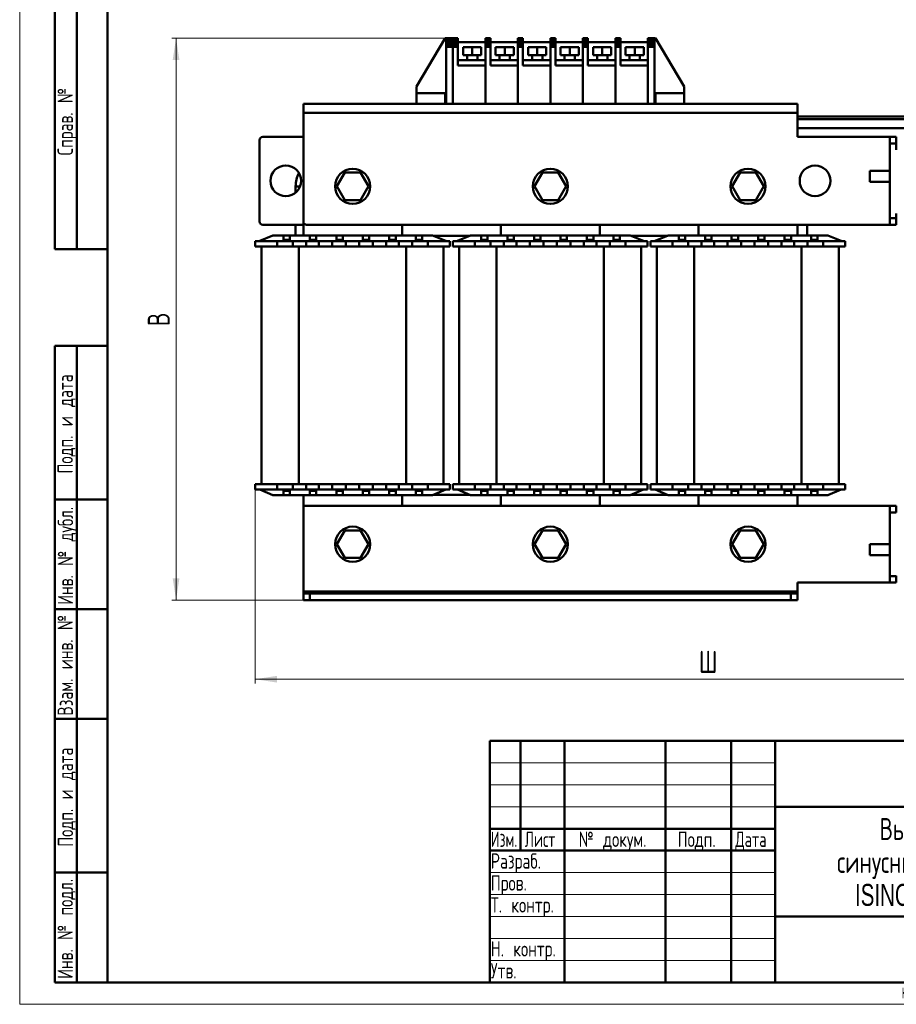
# Model space of a CAD drawing. Header units: millimetres. Extents: x 0 to 600, y 0 to 840.
# Tile 1 of 5: x 0 to 399, y 0 to 448. Entities that reach past the tile are written whole.
import ezdxf

# ---------------------------------------------------------------- set-up
doc = ezdxf.new("R2010")
doc.units = ezdxf.units.MM
doc.header["$LTSCALE"] = 2
doc.layers.add('ОСЕВЫЕ', color=7, linetype='Continuous')
doc.styles.add('SLDTEXTSTYLE0', font='TXT', dxfattribs={"width": 0.7})
doc.styles.add('SLDTEXTSTYLE1', font='TXT', dxfattribs={"width": 0.7, "bigfont": 'bigfont'})
doc.styles.add('SLDTEXTSTYLE3', font='TXT', dxfattribs={"width": 0.648852, "bigfont": 'bigfont'})
doc.styles.add('SLDTEXTSTYLE4', font='TXT', dxfattribs={"width": 0.632021, "bigfont": 'bigfont'})
doc.styles.add('SLDTEXTSTYLE5', font='TXT', dxfattribs={"width": 0.625377, "bigfont": 'bigfont'})
doc.dimstyles.new('SLDDIMSTYLE0', dxfattribs={"dimtxt": 10, "dimasz": 10, "dimexe": 0, "dimexo": 0.0625, "dimgap": 2.5, "dimtad": 2, "dimdec": 1, "dimrnd": 1e-09, "dimzin": 12, "dimdsep": 46, "dimtxsty": 'SLDTEXTSTYLE0', "dimsah": 1, "dimcen": 0.09, "dimadec": 0, "dimazin": 3, "dimtfac": 1, "dimtdec": 3, "dimtofl": 0, "dimtmove": 0, "dimatfit": 3, "dimfxl": 0, "dimfrac": 2, "dimtolj": 1, "dimtzin": 12, "dimarcsym": 0})

# ---------------------------------------------------------------- blocks, each defined once
blk = doc.blocks.new('SW_NOTE_0')
at = {"color": 0, "linetype": 'Continuous', "lineweight": 0, "char_height": 10, "attachment_point": 2}
for s, insert, style in [('Выходной', (23.13, 12.85), 'SLDTEXTSTYLE1'), ('синусный фильтр', (22.95, -2.15), 'SLDTEXTSTYLE1'), ('ISINOF-22/48-4', (22.8, -17.15), 'SLDTEXTSTYLE0')]:
    blk.add_mtext(s, dxfattribs=dict(at, insert=insert, style=style))
blk = doc.blocks.new('_D')
at = {"color": 7, "linetype": 'Continuous', "lineweight": 0}
for p, q in [((107.2, 234.51), (107.2, 146.08)), ((519.15, 232.15), (519.15, 146.08)), ((107.2, 148.08), (519.15, 148.08))]:
    blk.add_line(p, q, dxfattribs=at)
at = {"color": 7, "linetype": 'Continuous', "lineweight": 18}
for points in [[(107.2, 148.08), (117.2, 146.54), (117.2, 149.62)], [(519.15, 148.08), (509.15, 149.62), (509.15, 146.54)]]:
    blk.add_solid(points, dxfattribs=at)
at = {"color": 7, "linetype": 'Continuous', "lineweight": 18, "insert": (309.26, 160.97), "char_height": 10, "attachment_point": 1, "style": 'SLDTEXTSTYLE1'}
blk.add_mtext('Ш', dxfattribs=at)
blk = doc.blocks.new('_D_1')
at = {"color": 7, "linetype": 'Continuous', "lineweight": 0}
for p, q in [((194.23, 440.08), (69.2, 440.08)), ((71.2, 184.08), (71.2, 440.08)), ((132.13, 184.08), (69.2, 184.08))]:
    blk.add_line(p, q, dxfattribs=at)
at = {"color": 7, "linetype": 'Continuous', "lineweight": 18}
for points in [[(71.2, 440.08), (69.66, 430.08), (72.73, 430.08)], [(71.2, 184.08), (72.73, 194.08), (69.66, 194.08)]]:
    blk.add_solid(points, dxfattribs=at)
at = {"color": 7, "linetype": 'Continuous', "lineweight": 18, "insert": (58.31, 308.88), "char_height": 10, "attachment_point": 1, "rotation": 90, "style": 'SLDTEXTSTYLE1'}
blk.add_mtext('В', dxfattribs=at)

msp = doc.modelspace()

# ---------------------------------------------------------------- linework, layer by layer
at = {"color": 7, "linetype": 'Continuous', "lineweight": 50}
for p, q in [((40, 830), (40, 10)), ((40, 830), (40, 10)), ((16, 344), (16, 584)), ((16, 344), (16, 584)), ((26, 344), (26, 584)), ((26, 344), (26, 584)), ((193.75, 440.08), (180.75, 418.08)), ((194.25, 440.08), (193.75, 440.08)), ((197.25, 440.08), (194.25, 440.08)), ((194.25, 440.08), (194.25, 439.08)), ((197.25, 440.08), (199.56, 440.08)), ((197.25, 440.08), (197.25, 439.08)), ((197.25, 439.08), (197.25, 440.08)), ((199.56, 440.08), (199.56, 439.08)), ((212.05, 440.08), (214.36, 440.08)), ((212.05, 440.08), (212.05, 439.08)), ((214.36, 440.08), (214.36, 439.08)), ((226.85, 440.08), (229.16, 440.08)), ((226.85, 440.08), (226.85, 439.08)), ((229.16, 440.08), (229.16, 439.08)), ((241.65, 440.08), (243.96, 440.08)), ((241.65, 440.08), (241.65, 439.08)), ((243.96, 440.08), (243.96, 439.08)), ((256.44, 440.08), (258.76, 440.08)), ((256.44, 440.08), (256.44, 439.08)), ((258.76, 440.08), (258.76, 439.08)), ((271.24, 440.08), (273.56, 440.08)), ((271.24, 440.08), (271.24, 439.08)), ((273.56, 440.08), (273.56, 439.08)), ((286.05, 440.08), (289.05, 440.08)), ((286.05, 439.08), (286.05, 440.08)), ((289.05, 440.08), (289.55, 440.08)), ((289.05, 439.08), (289.05, 440.08)), ((289.55, 440.08), (302.55, 418.08)), ((194.25, 439.08), (197.25, 439.08)), ((194.25, 439.08), (194.25, 438.08)), ((194.25, 438.08), (197.25, 438.08)), ((194.25, 438.08), (194.25, 437.08)), ((197.25, 437.08), (194.25, 437.08)), ((194.25, 437.08), (194.25, 436.07)), ((194.25, 436.07), (197.25, 436.07)), ((194.25, 410.08), (194.25, 436.07)), ((197.25, 439.08), (199.56, 439.08)), ((197.25, 439.08), (197.25, 438.08)), ((199.56, 438.08), (197.25, 438.08)), ((197.25, 438.08), (197.25, 437.08)), ((199.56, 437.08), (197.25, 437.08)), ((197.25, 437.08), (197.25, 436.07)), ((197.25, 436.07), (197.25, 410.08)), ((199.56, 436.07), (197.25, 436.07)), ((199.56, 438.08), (199.56, 439.08)), ((212.05, 438.27), (199.56, 438.27)), ((199.56, 437.08), (199.56, 438.08)), ((199.56, 437.08), (199.56, 436.07)), ((199.56, 427.68), (199.56, 436.07)), ((201.91, 432.39), (201.91, 435.92)), ((206.03, 435.92), (201.91, 435.92)), ((206.03, 432.39), (206.03, 435.92)), ((210.15, 435.92), (206.03, 435.92)), ((210.15, 432.39), (210.15, 435.92)), ((212.05, 439.08), (214.36, 439.08)), ((212.05, 439.08), (212.05, 438.08)), ((214.36, 438.08), (212.05, 438.08)), ((212.05, 438.08), (212.05, 437.08)), ((214.36, 437.08), (212.05, 437.08)), ((212.05, 437.08), (212.05, 436.07)), ((212.05, 436.07), (212.05, 410.08)), ((214.36, 436.07), (212.05, 436.07)), ((214.36, 438.08), (214.36, 439.08)), ((226.85, 438.27), (214.36, 438.27)), ((214.36, 437.08), (214.36, 438.08)), ((214.36, 437.08), (214.36, 436.07)), ((214.36, 427.68), (214.36, 436.07)), ((216.71, 432.39), (216.71, 435.92)), ((220.83, 435.92), (216.71, 435.92)), ((220.83, 432.39), (220.83, 435.92)), ((224.95, 435.92), (220.83, 435.92)), ((224.95, 432.39), (224.95, 435.92)), ((226.85, 439.08), (229.16, 439.08)), ((226.85, 439.08), (226.85, 438.08)), ((226.85, 438.08), (229.16, 438.08)), ((226.85, 438.08), (226.85, 437.08)), ((229.16, 437.08), (226.85, 437.08)), ((226.85, 437.08), (226.85, 436.07)), ((226.85, 436.07), (226.85, 410.08)), ((229.16, 436.07), (226.85, 436.07)), ((229.16, 438.08), (229.16, 439.08)), ((241.65, 438.27), (229.16, 438.27)), ((229.16, 437.08), (229.16, 438.08)), ((229.16, 437.08), (229.16, 436.07)), ((229.16, 427.68), (229.16, 436.07)), ((235.63, 435.92), (231.51, 435.92)), ((231.51, 432.39), (231.51, 435.92)), ((239.75, 435.92), (235.63, 435.92)), ((235.63, 432.39), (235.63, 435.92)), ((239.75, 432.39), (239.75, 435.92)), ((241.65, 439.08), (243.96, 439.08)), ((241.65, 439.08), (241.65, 438.08)), ((241.65, 438.08), (243.96, 438.08)), ((241.65, 438.08), (241.65, 437.08)), ((243.96, 437.08), (241.65, 437.08)), ((241.65, 437.08), (241.65, 436.07)), ((241.65, 436.07), (241.65, 410.08)), ((243.96, 436.07), (241.65, 436.07)), ((243.96, 438.08), (243.96, 439.08)), ((256.44, 438.27), (243.96, 438.27)), ((243.96, 437.08), (243.96, 438.08)), ((243.96, 437.08), (243.96, 436.07)), ((243.96, 427.68), (243.96, 436.07)), ((246.31, 432.39), (246.31, 435.92)), ((250.43, 435.92), (246.31, 435.92)), ((250.43, 432.39), (250.43, 435.92)), ((254.54, 435.92), (250.43, 435.92)), ((254.54, 432.39), (254.54, 435.92)), ((256.44, 439.08), (258.76, 439.08)), ((256.44, 439.08), (256.44, 438.08)), ((256.44, 438.08), (258.76, 438.08)), ((256.44, 438.08), (256.44, 437.08)), ((258.76, 437.08), (256.44, 437.08)), ((256.44, 437.08), (256.44, 436.07)), ((256.44, 436.07), (256.44, 410.08)), ((258.76, 436.07), (256.44, 436.07)), ((258.76, 438.08), (258.76, 439.08)), ((271.24, 438.27), (258.76, 438.27)), ((258.76, 437.08), (258.76, 438.08)), ((258.76, 437.08), (258.76, 436.07)), ((258.76, 427.68), (258.76, 436.07)), ((265.23, 435.92), (261.11, 435.92)), ((261.11, 432.39), (261.11, 435.92)), ((265.23, 432.39), (265.23, 435.92)), ((269.34, 435.92), (265.23, 435.92)), ((269.34, 432.39), (269.34, 435.92)), ((271.24, 439.08), (273.56, 439.08)), ((271.24, 439.08), (271.24, 438.08)), ((271.24, 438.08), (273.56, 438.08)), ((271.24, 438.08), (271.24, 437.08)), ((273.56, 437.08), (271.24, 437.08)), ((271.24, 437.08), (271.24, 436.07)), ((271.24, 436.07), (271.24, 410.08)), ((273.56, 436.07), (271.24, 436.07)), ((273.56, 438.08), (273.56, 439.08)), ((286.05, 438.27), (273.56, 438.27)), ((273.56, 437.08), (273.56, 438.08)), ((273.56, 437.08), (273.56, 436.07)), ((273.56, 427.68), (273.56, 436.07)), ((275.91, 432.39), (275.91, 435.92)), ((280.03, 435.92), (275.91, 435.92)), ((280.03, 432.39), (280.03, 435.92)), ((284.14, 435.92), (280.03, 435.92)), ((284.14, 432.39), (284.14, 435.92)), ((289.05, 439.08), (286.05, 439.08)), ((286.05, 438.08), (286.05, 439.08)), ((286.05, 430.03), (286.05, 438.27)), ((289.05, 438.08), (286.05, 438.08)), ((286.05, 437.08), (286.05, 438.08)), ((286.05, 437.08), (289.05, 437.08)), ((286.05, 436.07), (286.05, 437.08)), ((289.05, 436.07), (286.05, 436.07)), ((286.05, 410.08), (286.05, 436.07)), ((289.05, 439.08), (289.05, 438.08)), ((289.05, 438.08), (289.05, 437.08)), ((289.05, 436.07), (289.05, 437.08)), ((289.05, 410.08), (289.05, 436.07)), ((206.03, 432.39), (201.91, 432.39)), ((203.68, 432.39), (203.68, 430.03)), ((210.15, 432.39), (206.03, 432.39)), ((208.38, 430.03), (208.38, 432.39)), ((220.83, 432.39), (216.71, 432.39)), ((218.48, 432.39), (218.48, 430.03)), ((224.95, 432.39), (220.83, 432.39)), ((223.18, 430.03), (223.18, 432.39)), ((235.63, 432.39), (231.51, 432.39)), ((233.28, 432.39), (233.28, 430.03)), ((239.75, 432.39), (235.63, 432.39)), ((237.98, 430.03), (237.98, 432.39)), ((250.43, 432.39), (246.31, 432.39)), ((248.07, 432.39), (248.07, 430.03)), ((254.54, 432.39), (250.43, 432.39)), ((252.78, 430.03), (252.78, 432.39)), ((265.23, 432.39), (261.11, 432.39)), ((262.87, 432.39), (262.87, 430.03)), ((269.34, 432.39), (265.23, 432.39)), ((267.58, 430.03), (267.58, 432.39)), ((280.03, 432.39), (275.91, 432.39)), ((277.67, 432.39), (277.67, 430.03)), ((284.14, 432.39), (280.03, 432.39)), ((282.38, 430.03), (282.38, 432.39)), ((212.05, 430.03), (199.56, 430.03)), ((212.05, 427.68), (199.56, 427.68)), ((212.05, 410.08), (212.05, 427.68)), ((226.85, 430.03), (214.36, 430.03)), ((226.85, 427.68), (214.36, 427.68)), ((226.85, 410.08), (226.85, 427.68)), ((241.65, 430.03), (229.16, 430.03)), ((241.65, 427.68), (229.16, 427.68)), ((241.65, 410.08), (241.65, 427.68)), ((256.44, 430.03), (243.96, 430.03)), ((256.45, 427.68), (243.96, 427.68)), ((256.45, 410.08), (256.45, 427.68)), ((271.24, 430.03), (258.76, 430.03)), ((271.24, 427.68), (258.76, 427.68)), ((271.24, 410.08), (271.24, 427.68)), ((286.05, 430.03), (273.56, 430.03)), ((286.05, 427.68), (273.56, 427.68)), ((286.05, 427.68), (286.05, 430.03)), ((286.05, 410.08), (286.05, 427.68)), ((180.75, 415.08), (180.75, 418.08)), ((302.55, 415.08), (302.55, 418.08)), ((180.75, 410.08), (180.75, 415.08)), ((193.75, 415.08), (180.75, 415.08)), ((193.75, 415.08), (193.75, 410.08)), ((193.75, 415.08), (194.25, 415.08)), ((194.25, 410.08), (194.25, 415.08)), ((289.05, 410.08), (289.05, 415.08)), ((289.55, 415.08), (289.05, 415.08)), ((289.55, 415.08), (289.55, 410.08)), ((289.55, 415.08), (302.55, 415.08)), ((302.55, 410.08), (302.55, 415.08)), ((354.15, 410.08), (129.15, 410.08)), ((129.15, 410.08), (129.15, 406.08)), ((193.75, 410.08), (194.25, 410.08)), ((194.25, 410.08), (197.25, 410.08)), ((212.05, 410.08), (197.25, 410.08)), ((226.85, 410.08), (212.05, 410.08)), ((241.65, 410.08), (226.85, 410.08)), ((256.45, 410.08), (241.65, 410.08)), ((271.24, 410.08), (256.44, 410.08)), ((286.05, 410.08), (271.24, 410.08)), ((289.05, 410.08), (286.05, 410.08)), ((289.55, 410.08), (289.05, 410.08)), ((354.15, 410.08), (354.15, 406.08)), ((129.15, 356.58), (129.15, 406.08)), ((129.15, 406.08), (354.15, 406.08)), ((354.15, 406.08), (354.15, 395.08)), ((442.4, 404.34), (354.15, 404.34)), ((442.4, 403.13), (354.15, 403.13)), ((110.65, 395.08), (129.15, 395.08)), ((354.15, 399.13), (442.4, 399.13)), ((354.15, 395.08), (396.15, 395.08)), ((396.15, 392.08), (396.15, 395.08)), ((396.15, 395.08), (399.15, 395.08)), ((399.15, 395.08), (399.15, 392.08)), ((109.15, 356.58), (109.15, 393.58)), ((396.15, 358.08), (396.15, 392.08)), ((396.15, 392.08), (399.15, 392.08)), ((399.15, 392.08), (399.15, 389.17)), ((144.45, 372.58), (148.05, 378.82)), ((148.05, 378.82), (155.25, 378.82)), ((155.25, 378.82), (158.85, 372.58)), ((234.45, 372.58), (238.05, 378.82)), ((238.05, 378.82), (245.25, 378.82)), ((245.25, 378.82), (248.85, 372.58)), ((324.45, 372.58), (328.05, 378.82)), ((328.05, 378.82), (335.25, 378.82)), ((335.25, 378.82), (338.85, 372.58)), ((396.15, 379.58), (387.05, 379.58)), ((387.05, 379.58), (387.05, 374.58)), ((125.65, 372.54), (125.65, 369.72)), ((148.05, 366.34), (144.45, 372.58)), ((158.85, 372.58), (155.25, 366.34)), ((238.05, 366.34), (234.45, 372.58)), ((248.85, 372.58), (245.25, 366.34)), ((328.05, 366.34), (324.45, 372.58)), ((338.85, 372.58), (335.25, 366.34)), ((387.05, 374.58), (396.15, 374.58)), ((155.25, 366.34), (148.05, 366.34)), ((245.25, 366.34), (238.05, 366.34)), ((335.25, 366.34), (328.05, 366.34)), ((399.15, 360.17), (399.15, 358.08)), ((129.15, 355.08), (110.65, 355.08)), ((125.65, 355.08), (125.65, 354.88)), ((125.65, 354.88), (125.67, 355.08)), ((125.65, 354.88), (125.65, 350.23)), ((129.15, 350.23), (129.15, 356.58)), ((396.15, 355.08), (130.65, 355.08)), ((174.15, 355.08), (174.15, 350.23)), ((219.15, 350.23), (219.15, 355.08)), ((264.15, 355.08), (264.15, 350.23)), ((309.15, 350.23), (309.15, 355.08)), ((354.15, 355.08), (354.15, 350.23)), ((358.59, 355.08), (358.62, 354.88)), ((358.62, 354.88), (358.62, 355.08)), ((358.62, 350.23), (358.62, 354.88)), ((399.15, 358.08), (396.15, 358.08)), ((396.15, 355.08), (396.15, 358.08)), ((399.15, 355.08), (396.15, 355.08)), ((399.15, 355.08), (399.15, 358.08)), ((115.28, 350.23), (109.28, 347.73)), ((120.08, 350.23), (115.28, 350.23)), ((120.08, 350.23), (123.01, 350.23)), ((120.08, 348.23), (120.08, 350.23)), ((123.01, 350.23), (123.01, 348.23)), ((132.13, 350.23), (123.01, 350.23)), ((132.13, 350.23), (135.06, 350.23)), ((132.13, 348.23), (132.13, 350.23)), ((135.06, 350.23), (135.06, 348.23)), ((144.18, 350.23), (135.06, 350.23)), ((144.18, 350.23), (147.12, 350.23)), ((144.18, 348.23), (144.18, 350.23)), ((147.12, 350.23), (147.12, 348.23)), ((156.23, 350.23), (147.12, 350.23)), ((156.23, 350.23), (159.17, 350.23)), ((156.23, 348.23), (156.23, 350.23)), ((159.17, 350.23), (159.17, 348.23)), ((168.29, 350.23), (159.17, 350.23)), ((168.29, 350.23), (171.22, 350.23)), ((168.29, 348.23), (168.29, 350.23)), ((171.22, 350.23), (171.22, 348.23)), ((180.34, 350.23), (171.22, 350.23)), ((180.34, 350.23), (183.27, 350.23)), ((180.34, 348.23), (180.34, 350.23)), ((183.27, 350.23), (183.27, 348.23)), ((188.01, 350.23), (183.27, 350.23)), ((194.01, 347.73), (188.01, 350.23)), ((204.92, 350.08), (188.37, 350.08)), ((205.28, 350.23), (199.28, 347.73)), ((210.08, 350.23), (205.28, 350.23)), ((210.08, 350.23), (213.01, 350.23)), ((210.08, 348.23), (210.08, 350.23)), ((213.01, 350.23), (213.01, 348.23)), ((222.13, 350.23), (213.01, 350.23)), ((222.13, 350.23), (225.06, 350.23)), ((222.13, 348.23), (222.13, 350.23)), ((225.06, 350.23), (225.06, 348.23)), ((234.18, 350.23), (225.06, 350.23)), ((234.18, 350.23), (237.12, 350.23)), ((234.18, 348.23), (234.18, 350.23)), ((237.12, 350.23), (237.12, 348.23)), ((246.23, 350.23), (237.12, 350.23)), ((246.23, 350.23), (249.17, 350.23)), ((246.23, 348.23), (246.23, 350.23)), ((249.17, 350.23), (249.17, 348.23)), ((258.29, 350.23), (249.17, 350.23)), ((258.29, 350.23), (261.22, 350.23)), ((258.29, 348.23), (258.29, 350.23)), ((261.22, 350.23), (261.22, 348.23)), ((270.34, 350.23), (261.22, 350.23)), ((270.34, 350.23), (273.27, 350.23)), ((270.34, 348.23), (270.34, 350.23)), ((273.27, 350.23), (273.27, 348.23)), ((278.01, 350.23), (273.27, 350.23)), ((284.01, 347.73), (278.01, 350.23)), ((294.92, 350.08), (278.37, 350.08)), ((295.28, 350.23), (289.28, 347.73)), ((300.08, 350.23), (295.28, 350.23)), ((300.08, 350.23), (303.01, 350.23)), ((300.08, 348.23), (300.08, 350.23)), ((303.01, 350.23), (303.01, 348.23)), ((312.13, 350.23), (303.01, 350.23)), ((312.13, 350.23), (315.06, 350.23)), ((312.13, 348.23), (312.13, 350.23)), ((315.06, 350.23), (315.06, 348.23)), ((324.18, 350.23), (315.06, 350.23)), ((324.18, 350.23), (327.12, 350.23)), ((324.18, 348.23), (324.18, 350.23)), ((327.12, 350.23), (327.12, 348.23)), ((336.23, 350.23), (327.12, 350.23)), ((336.23, 350.23), (339.17, 350.23)), ((336.23, 348.23), (336.23, 350.23)), ((339.17, 350.23), (339.17, 348.23)), ((348.29, 350.23), (339.17, 350.23)), ((348.29, 350.23), (351.22, 350.23)), ((348.29, 348.23), (348.29, 350.23)), ((351.22, 350.23), (351.22, 348.23)), ((360.34, 350.23), (351.22, 350.23)), ((360.34, 350.23), (363.27, 350.23)), ((360.34, 348.23), (360.34, 350.23)), ((363.27, 350.23), (363.27, 348.23)), ((368.01, 350.23), (363.27, 350.23)), ((374.01, 347.73), (368.01, 350.23)), ((107.2, 345.18), (107.2, 347.63)), ((117.2, 347.63), (107.2, 347.63)), ((109.28, 347.73), (109.28, 347.63)), ((117.2, 345.18), (117.2, 347.63)), ((124.44, 347.63), (117.2, 347.63)), ((123.01, 348.23), (120.08, 348.23)), ((120.08, 348.23), (120.08, 347.63)), ((123.01, 348.23), (123.01, 347.63)), ((124.44, 345.18), (124.44, 347.63)), ((130.44, 347.63), (124.44, 347.63)), ((136.24, 347.63), (130.44, 347.63)), ((130.44, 347.63), (130.44, 345.18)), ((135.06, 348.23), (132.13, 348.23)), ((132.13, 348.23), (132.13, 347.63)), ((135.06, 348.23), (135.06, 347.63)), ((136.24, 345.18), (136.24, 347.63)), ((142.24, 347.63), (136.24, 347.63)), ((148.55, 347.63), (142.24, 347.63)), ((142.24, 347.63), (142.24, 345.18)), ((144.18, 348.23), (144.18, 347.63)), ((147.12, 348.23), (144.18, 348.23)), ((147.12, 348.23), (147.12, 347.63)), ((148.55, 345.18), (148.55, 347.63)), ((154.55, 347.63), (148.55, 347.63)), ((160.86, 347.63), (154.55, 347.63)), ((154.55, 347.63), (154.55, 345.18)), ((159.17, 348.23), (156.23, 348.23)), ((156.23, 348.23), (156.23, 347.63)), ((159.17, 348.23), (159.17, 347.63)), ((160.86, 345.18), (160.86, 347.63)), ((166.86, 347.63), (160.86, 347.63)), ((172.65, 347.63), (166.86, 347.63)), ((166.86, 347.63), (166.86, 345.18)), ((171.22, 348.23), (168.29, 348.23)), ((168.29, 348.23), (168.29, 347.63)), ((171.22, 348.23), (171.22, 347.63)), ((172.65, 345.18), (172.65, 347.63)), ((178.65, 347.63), (172.65, 347.63)), ((185.9, 347.63), (178.65, 347.63)), ((178.65, 347.63), (178.65, 345.18)), ((180.34, 348.23), (180.34, 347.63)), ((183.27, 348.23), (180.34, 348.23)), ((183.27, 348.23), (183.27, 347.63)), ((185.9, 345.18), (185.9, 347.63)), ((195.9, 347.63), (185.9, 347.63)), ((194.01, 347.73), (194.01, 347.63)), ((195.9, 345.18), (195.9, 347.63)), ((197.2, 345.18), (197.2, 347.63)), ((207.2, 347.63), (197.2, 347.63)), ((199.28, 347.73), (199.28, 347.63)), ((207.2, 345.18), (207.2, 347.63)), ((214.44, 347.63), (207.2, 347.63)), ((213.01, 348.23), (210.08, 348.23)), ((210.08, 348.23), (210.08, 347.63)), ((213.01, 348.23), (213.01, 347.63)), ((214.44, 345.18), (214.44, 347.63)), ((220.44, 347.63), (214.44, 347.63)), ((220.44, 347.63), (220.44, 345.18)), ((226.24, 347.63), (220.44, 347.63)), ((225.06, 348.23), (222.13, 348.23)), ((222.13, 348.23), (222.13, 347.63)), ((225.06, 348.23), (225.06, 347.63)), ((226.24, 345.18), (226.24, 347.63)), ((232.24, 347.63), (226.24, 347.63)), ((232.24, 347.63), (232.24, 345.18)), ((238.55, 347.63), (232.24, 347.63)), ((237.12, 348.23), (234.18, 348.23)), ((234.18, 348.23), (234.18, 347.63)), ((237.12, 348.23), (237.12, 347.63)), ((238.55, 345.18), (238.55, 347.63)), ((244.55, 347.63), (238.55, 347.63)), ((244.55, 347.63), (244.55, 345.18)), ((250.86, 347.63), (244.55, 347.63)), ((249.17, 348.23), (246.23, 348.23)), ((246.23, 348.23), (246.23, 347.63)), ((249.17, 348.23), (249.17, 347.63)), ((250.86, 345.18), (250.86, 347.63)), ((256.86, 347.63), (250.86, 347.63)), ((256.86, 347.63), (256.86, 345.18)), ((262.65, 347.63), (256.86, 347.63)), ((258.29, 348.23), (258.29, 347.63)), ((261.22, 348.23), (258.29, 348.23)), ((261.22, 348.23), (261.22, 347.63)), ((262.65, 345.18), (262.65, 347.63)), ((268.65, 347.63), (262.65, 347.63)), ((268.65, 347.63), (268.65, 345.18)), ((275.9, 347.63), (268.65, 347.63)), ((273.27, 348.23), (270.34, 348.23)), ((270.34, 348.23), (270.34, 347.63)), ((273.27, 348.23), (273.27, 347.63)), ((275.9, 345.18), (275.9, 347.63)), ((285.9, 347.63), (275.9, 347.63)), ((284.01, 347.73), (284.01, 347.63)), ((285.9, 345.18), (285.9, 347.63)), ((287.2, 345.18), (287.2, 347.63)), ((297.2, 347.63), (287.2, 347.63)), ((289.28, 347.73), (289.28, 347.63)), ((297.2, 345.18), (297.2, 347.63)), ((304.44, 347.63), (297.2, 347.63)), ((300.08, 348.23), (300.08, 347.63)), ((303.01, 348.23), (300.08, 348.23)), ((303.01, 348.23), (303.01, 347.63)), ((304.44, 345.18), (304.44, 347.63)), ((310.44, 347.63), (304.44, 347.63)), ((316.24, 347.63), (310.44, 347.63)), ((310.44, 347.63), (310.44, 345.18)), ((312.13, 348.23), (312.13, 347.63)), ((315.06, 348.23), (312.13, 348.23)), ((315.06, 348.23), (315.06, 347.63)), ((316.24, 345.18), (316.24, 347.63)), ((322.24, 347.63), (316.24, 347.63)), ((322.24, 347.63), (322.24, 345.18)), ((328.55, 347.63), (322.24, 347.63)), ((327.12, 348.23), (324.18, 348.23)), ((324.18, 348.23), (324.18, 347.63)), ((327.12, 348.23), (327.12, 347.63)), ((328.55, 345.18), (328.55, 347.63)), ((334.55, 347.63), (328.55, 347.63)), ((334.55, 347.63), (334.55, 345.18)), ((340.86, 347.63), (334.55, 347.63)), ((339.17, 348.23), (336.23, 348.23)), ((336.23, 348.23), (336.23, 347.63)), ((339.17, 348.23), (339.17, 347.63)), ((340.86, 345.18), (340.86, 347.63)), ((346.86, 347.63), (340.86, 347.63)), ((352.65, 347.63), (346.86, 347.63)), ((346.86, 347.63), (346.86, 345.18)), ((348.29, 348.23), (348.29, 347.63)), ((351.22, 348.23), (348.29, 348.23)), ((351.22, 348.23), (351.22, 347.63)), ((352.65, 345.18), (352.65, 347.63)), ((358.65, 347.63), (352.65, 347.63)), ((358.65, 347.63), (358.65, 345.18)), ((365.9, 347.63), (358.65, 347.63)), ((360.34, 348.23), (360.34, 347.63)), ((363.27, 348.23), (360.34, 348.23)), ((363.27, 348.23), (363.27, 347.63)), ((365.9, 345.18), (365.9, 347.63)), ((375.9, 347.63), (365.9, 347.63)), ((374.01, 347.73), (374.01, 347.63)), ((375.9, 345.18), (375.9, 347.63)), ((16, 344), (40, 344)), ((107.2, 345.18), (117.2, 345.18)), ((110.15, 345.18), (110.15, 236.98)), ((117.2, 345.18), (124.44, 345.18)), ((124.44, 345.18), (127.15, 345.18)), ((127.15, 345.18), (127.15, 236.98)), ((127.15, 345.18), (130.44, 345.18)), ((130.44, 345.18), (136.24, 345.18)), ((136.24, 345.18), (142.24, 345.18)), ((142.24, 345.18), (148.55, 345.18)), ((148.55, 345.18), (154.55, 345.18)), ((154.55, 345.18), (160.86, 345.18)), ((160.86, 345.18), (166.86, 345.18)), ((166.86, 345.18), (172.65, 345.18)), ((172.65, 345.18), (175.95, 345.18)), ((175.95, 345.18), (175.95, 236.98)), ((178.62, 345.18), (175.95, 345.18)), ((178.65, 345.18), (185.9, 345.18)), ((185.9, 345.18), (195.9, 345.18)), ((192.95, 236.98), (192.95, 345.18)), ((197.2, 345.18), (207.2, 345.18)), ((200.15, 345.18), (200.15, 236.98)), ((207.2, 345.18), (214.44, 345.18)), ((214.44, 345.18), (217.15, 345.18)), ((217.15, 236.98), (217.15, 345.18)), ((217.15, 345.18), (220.44, 345.18)), ((220.44, 345.18), (226.24, 345.18)), ((226.24, 345.18), (232.24, 345.18)), ((232.24, 345.18), (238.55, 345.18)), ((238.55, 345.18), (244.55, 345.18)), ((244.55, 345.18), (250.86, 345.18)), ((250.86, 345.18), (256.86, 345.18)), ((256.86, 345.18), (262.65, 345.18)), ((262.65, 345.18), (265.95, 345.18)), ((265.95, 345.18), (265.95, 236.98)), ((265.95, 345.18), (268.62, 345.18)), ((268.65, 345.18), (275.9, 345.18)), ((275.9, 345.18), (285.9, 345.18)), ((282.95, 236.98), (282.95, 345.18)), ((287.2, 345.18), (297.2, 345.18)), ((290.15, 345.18), (290.15, 236.98)), ((297.2, 345.18), (304.44, 345.18)), ((304.44, 345.18), (307.15, 345.18)), ((307.15, 236.98), (307.15, 345.18)), ((307.15, 345.18), (310.44, 345.18)), ((310.44, 345.18), (316.24, 345.18)), ((316.24, 345.18), (322.24, 345.18)), ((322.24, 345.18), (328.55, 345.18)), ((328.55, 345.18), (334.55, 345.18)), ((334.55, 345.18), (340.86, 345.18)), ((340.86, 345.18), (346.86, 345.18)), ((346.86, 345.18), (352.65, 345.18)), ((352.65, 345.18), (355.95, 345.18)), ((355.95, 345.18), (355.95, 236.98)), ((355.95, 345.18), (358.62, 345.18)), ((358.65, 345.18), (365.9, 345.18)), ((365.9, 345.18), (375.9, 345.18)), ((372.95, 236.98), (372.95, 345.18)), ((16, 10), (16, 300)), ((16, 300), (40, 300)), ((26, 10), (26, 300)), ((107.2, 236.98), (107.2, 234.53)), ((107.2, 236.98), (117.2, 236.98)), ((107.2, 234.53), (117.2, 234.53)), ((109.28, 234.53), (109.28, 234.43)), ((109.28, 234.43), (115.28, 231.93)), ((117.2, 236.98), (117.2, 234.53)), ((117.2, 236.98), (124.44, 236.98)), ((117.2, 234.53), (124.44, 234.53)), ((120.08, 233.93), (120.08, 234.53)), ((120.08, 233.93), (123.01, 233.93)), ((120.08, 231.93), (120.08, 233.93)), ((123.01, 233.93), (123.01, 234.53)), ((123.01, 233.93), (123.01, 231.93)), ((124.44, 236.98), (127.15, 236.98)), ((124.44, 234.53), (124.44, 236.98)), ((130.44, 234.53), (124.44, 234.53)), ((127.15, 236.98), (130.44, 236.98)), ((130.44, 236.98), (136.24, 236.98)), ((130.44, 236.98), (130.44, 234.53)), ((130.44, 234.53), (136.24, 234.53)), ((132.13, 233.93), (132.13, 234.53)), ((132.13, 233.93), (135.06, 233.93)), ((132.13, 231.93), (132.13, 233.93)), ((135.06, 233.93), (135.06, 234.53)), ((135.06, 233.93), (135.06, 231.93)), ((136.24, 236.98), (142.24, 236.98)), ((136.24, 234.53), (136.24, 236.98)), ((142.24, 234.53), (136.24, 234.53)), ((142.24, 236.98), (148.55, 236.98)), ((142.24, 236.98), (142.24, 234.53)), ((142.24, 234.53), (148.55, 234.53)), ((144.18, 233.93), (144.18, 234.53)), ((144.18, 233.93), (147.12, 233.93)), ((144.18, 231.93), (144.18, 233.93)), ((147.12, 233.93), (147.12, 234.53)), ((147.12, 233.93), (147.12, 231.93)), ((148.55, 236.98), (154.55, 236.98)), ((148.55, 234.53), (148.55, 236.98)), ((154.55, 234.53), (148.55, 234.53)), ((154.55, 236.98), (154.55, 234.53)), ((154.55, 236.98), (160.86, 236.98)), ((154.55, 234.53), (160.86, 234.53)), ((156.23, 233.93), (156.23, 234.53)), ((156.23, 233.93), (159.17, 233.93)), ((156.23, 231.93), (156.23, 233.93)), ((159.17, 233.93), (159.17, 234.53)), ((159.17, 233.93), (159.17, 231.93)), ((160.86, 236.98), (166.86, 236.98)), ((160.86, 234.53), (160.86, 236.98)), ((166.86, 234.53), (160.86, 234.53)), ((166.86, 236.98), (172.65, 236.98)), ((166.86, 236.98), (166.86, 234.53)), ((166.86, 234.53), (172.65, 234.53)), ((168.29, 233.93), (168.29, 234.53)), ((168.29, 233.93), (171.22, 233.93)), ((168.29, 231.93), (168.29, 233.93)), ((171.22, 233.93), (171.22, 234.53)), ((171.22, 233.93), (171.22, 231.93)), ((172.65, 236.98), (175.95, 236.98)), ((172.65, 234.53), (172.65, 236.98)), ((178.65, 234.53), (172.65, 234.53)), ((175.95, 236.98), (178.65, 236.98)), ((178.65, 236.98), (185.9, 236.98)), ((178.65, 236.98), (178.65, 234.53)), ((178.65, 234.53), (185.9, 234.53)), ((180.34, 233.93), (180.34, 234.53)), ((180.34, 233.93), (183.27, 233.93)), ((180.34, 231.93), (180.34, 233.93)), ((183.27, 233.93), (183.27, 234.53)), ((183.27, 233.93), (183.27, 231.93)), ((185.9, 236.98), (185.9, 234.53)), ((185.9, 236.98), (195.9, 236.98)), ((185.9, 234.53), (195.9, 234.53)), ((188.01, 231.93), (194.01, 234.43)), ((194.01, 234.43), (194.01, 234.53)), ((195.9, 236.98), (195.9, 234.53)), ((197.2, 236.98), (197.2, 234.53)), ((207.2, 236.98), (197.2, 236.98)), ((197.2, 234.53), (207.2, 234.53)), ((199.28, 234.53), (199.28, 234.43)), ((199.28, 234.43), (205.28, 231.93)), ((207.2, 236.98), (207.2, 234.53)), ((214.44, 236.98), (207.2, 236.98)), ((207.2, 234.53), (214.44, 234.53)), ((210.08, 233.93), (210.08, 234.53)), ((210.08, 233.93), (213.01, 233.93)), ((210.08, 231.93), (210.08, 233.93)), ((213.01, 233.93), (213.01, 234.53)), ((213.01, 233.93), (213.01, 231.93)), ((214.44, 236.98), (217.15, 236.98)), ((214.44, 234.53), (214.44, 236.98)), ((214.44, 234.53), (220.44, 234.53)), ((217.15, 236.98), (220.44, 236.98)), ((220.44, 236.98), (220.44, 234.53)), ((226.24, 236.98), (220.44, 236.98)), ((220.44, 234.53), (226.24, 234.53)), ((222.13, 233.93), (222.13, 234.53)), ((222.13, 233.93), (225.06, 233.93)), ((222.13, 231.93), (222.13, 233.93)), ((225.06, 233.93), (225.06, 234.53)), ((225.06, 233.93), (225.06, 231.93)), ((226.24, 236.98), (232.24, 236.98)), ((226.24, 234.53), (226.24, 236.98)), ((226.24, 234.53), (232.24, 234.53)), ((238.55, 236.98), (232.24, 236.98)), ((232.24, 236.98), (232.24, 234.53)), ((232.24, 234.53), (238.55, 234.53)), ((234.18, 233.93), (234.18, 234.53)), ((234.18, 233.93), (237.12, 233.93)), ((234.18, 231.93), (234.18, 233.93)), ((237.12, 233.93), (237.12, 234.53)), ((237.12, 233.93), (237.12, 231.93)), ((238.55, 236.98), (244.55, 236.98)), ((238.55, 234.53), (238.55, 236.98)), ((238.55, 234.53), (244.55, 234.53)), ((244.55, 236.98), (244.55, 234.53)), ((250.86, 236.98), (244.55, 236.98)), ((244.55, 234.53), (250.86, 234.53)), ((246.23, 233.93), (246.23, 234.53)), ((246.23, 233.93), (249.17, 233.93)), ((246.23, 231.93), (246.23, 233.93)), ((249.17, 233.93), (249.17, 234.53)), ((249.17, 233.93), (249.17, 231.93)), ((250.86, 236.98), (256.86, 236.98)), ((250.86, 234.53), (250.86, 236.98)), ((250.86, 234.53), (256.86, 234.53)), ((262.65, 236.98), (256.86, 236.98)), ((256.86, 236.98), (256.86, 234.53)), ((256.86, 234.53), (262.65, 234.53)), ((258.29, 233.93), (258.29, 234.53)), ((258.29, 233.93), (261.22, 233.93)), ((258.29, 231.93), (258.29, 233.93)), ((261.22, 233.93), (261.22, 234.53)), ((261.22, 233.93), (261.22, 231.93)), ((262.65, 236.98), (265.95, 236.98)), ((262.65, 234.53), (262.65, 236.98)), ((262.65, 234.53), (268.65, 234.53)), ((265.95, 236.98), (268.65, 236.98)), ((275.9, 236.98), (268.65, 236.98)), ((268.65, 236.98), (268.65, 234.53)), ((268.65, 234.53), (275.9, 234.53)), ((270.34, 233.93), (270.34, 234.53)), ((270.34, 233.93), (273.27, 233.93)), ((270.34, 231.93), (270.34, 233.93)), ((273.27, 233.93), (273.27, 234.53)), ((273.27, 233.93), (273.27, 231.93)), ((275.9, 236.98), (275.9, 234.53)), ((285.9, 236.98), (275.9, 236.98)), ((275.9, 234.53), (285.9, 234.53)), ((278.01, 231.93), (284.01, 234.43)), ((284.01, 234.43), (284.01, 234.53)), ((285.9, 236.98), (285.9, 234.53)), ((287.2, 236.98), (287.2, 234.53)), ((297.2, 236.98), (287.2, 236.98)), ((287.2, 234.53), (297.2, 234.53)), ((289.28, 234.53), (289.28, 234.43)), ((289.28, 234.43), (295.28, 231.93)), ((297.2, 236.98), (297.2, 234.53)), ((304.44, 236.98), (297.2, 236.98)), ((297.2, 234.53), (304.44, 234.53)), ((300.08, 233.93), (300.08, 234.53)), ((300.08, 233.93), (303.01, 233.93)), ((300.08, 231.93), (300.08, 233.93)), ((303.01, 233.93), (303.01, 234.53)), ((303.01, 233.93), (303.01, 231.93)), ((304.44, 236.98), (307.15, 236.98)), ((304.44, 234.53), (304.44, 236.98)), ((304.44, 234.53), (310.44, 234.53)), ((307.15, 236.98), (310.44, 236.98)), ((310.44, 236.98), (310.44, 234.53)), ((316.24, 236.98), (310.44, 236.98)), ((310.44, 234.53), (316.24, 234.53)), ((312.13, 233.93), (312.13, 234.53)), ((312.13, 233.93), (315.06, 233.93)), ((312.13, 231.93), (312.13, 233.93)), ((315.06, 233.93), (315.06, 234.53)), ((315.06, 233.93), (315.06, 231.93)), ((316.24, 236.98), (322.24, 236.98)), ((316.24, 234.53), (316.24, 236.98)), ((316.24, 234.53), (322.24, 234.53)), ((328.55, 236.98), (322.24, 236.98)), ((322.24, 236.98), (322.24, 234.53)), ((322.24, 234.53), (328.55, 234.53)), ((324.18, 233.93), (324.18, 234.53)), ((324.18, 233.93), (327.12, 233.93)), ((324.18, 231.93), (324.18, 233.93)), ((327.12, 233.93), (327.12, 234.53)), ((327.12, 233.93), (327.12, 231.93)), ((328.55, 236.98), (334.55, 236.98)), ((328.55, 234.53), (328.55, 236.98)), ((328.55, 234.53), (334.55, 234.53)), ((340.86, 236.98), (334.55, 236.98)), ((334.55, 236.98), (334.55, 234.53)), ((334.55, 234.53), (340.86, 234.53)), ((336.23, 233.93), (336.23, 234.53)), ((336.23, 233.93), (339.17, 233.93)), ((336.23, 231.93), (336.23, 233.93)), ((339.17, 233.93), (339.17, 234.53)), ((339.17, 233.93), (339.17, 231.93)), ((340.86, 236.98), (346.86, 236.98)), ((340.86, 234.53), (340.86, 236.98)), ((340.86, 234.53), (346.86, 234.53)), ((352.65, 236.98), (346.86, 236.98)), ((346.86, 236.98), (346.86, 234.53)), ((346.86, 234.53), (352.65, 234.53)), ((348.29, 233.93), (348.29, 234.53)), ((348.29, 233.93), (351.22, 233.93)), ((348.29, 231.93), (348.29, 233.93)), ((351.22, 233.93), (351.22, 234.53)), ((351.22, 233.93), (351.22, 231.93)), ((352.65, 236.98), (355.95, 236.98)), ((352.65, 234.53), (352.65, 236.98)), ((352.65, 234.53), (358.65, 234.53)), ((355.95, 236.98), (358.65, 236.98)), ((365.9, 236.98), (358.65, 236.98)), ((358.65, 236.98), (358.65, 234.53)), ((358.65, 234.53), (365.9, 234.53)), ((360.34, 233.93), (360.34, 234.53)), ((360.34, 233.93), (363.27, 233.93)), ((360.34, 231.93), (360.34, 233.93)), ((363.27, 233.93), (363.27, 234.53)), ((363.27, 233.93), (363.27, 231.93)), ((365.9, 236.98), (365.9, 234.53)), ((375.9, 236.98), (365.9, 236.98)), ((365.9, 234.53), (375.9, 234.53)), ((368.01, 231.93), (374.01, 234.43)), ((374.01, 234.43), (374.01, 234.53)), ((375.9, 236.98), (375.9, 234.53)), ((40, 230), (16, 230)), ((115.28, 231.93), (120.08, 231.93)), ((123.01, 231.93), (120.08, 231.93)), ((123.01, 231.93), (132.13, 231.93)), ((129.15, 227.08), (129.15, 231.93)), ((135.06, 231.93), (132.13, 231.93)), ((135.06, 231.93), (144.18, 231.93)), ((147.12, 231.93), (144.18, 231.93)), ((147.12, 231.93), (156.23, 231.93)), ((159.17, 231.93), (156.23, 231.93)), ((159.17, 231.93), (168.29, 231.93)), ((171.22, 231.93), (168.29, 231.93)), ((171.22, 231.93), (180.34, 231.93)), ((174.15, 231.93), (174.15, 227.08)), ((183.27, 231.93), (180.34, 231.93)), ((183.27, 231.93), (188.01, 231.93)), ((188.37, 232.08), (204.92, 232.08)), ((205.28, 231.93), (210.08, 231.93)), ((213.01, 231.93), (210.08, 231.93)), ((213.01, 231.93), (222.13, 231.93)), ((219.15, 227.08), (219.15, 231.93)), ((225.06, 231.93), (222.13, 231.93)), ((225.06, 231.93), (234.18, 231.93)), ((237.12, 231.93), (234.18, 231.93)), ((237.12, 231.93), (246.23, 231.93)), ((249.17, 231.93), (246.23, 231.93)), ((249.17, 231.93), (258.29, 231.93)), ((261.22, 231.93), (258.29, 231.93)), ((261.22, 231.93), (270.34, 231.93)), ((264.15, 231.93), (264.15, 227.08)), ((273.27, 231.93), (270.34, 231.93)), ((273.27, 231.93), (278.01, 231.93)), ((278.37, 232.08), (294.92, 232.08)), ((295.28, 231.93), (300.08, 231.93)), ((303.01, 231.93), (300.08, 231.93)), ((303.01, 231.93), (312.13, 231.93)), ((309.15, 227.08), (309.15, 231.93)), ((315.06, 231.93), (312.13, 231.93)), ((315.06, 231.93), (324.18, 231.93)), ((327.12, 231.93), (324.18, 231.93)), ((327.12, 231.93), (336.23, 231.93)), ((339.17, 231.93), (336.23, 231.93)), ((339.17, 231.93), (348.29, 231.93)), ((351.22, 231.93), (348.29, 231.93)), ((351.22, 231.93), (360.34, 231.93)), ((354.15, 231.93), (354.15, 227.08)), ((363.27, 231.93), (360.34, 231.93)), ((363.27, 231.93), (368.01, 231.93)), ((129.15, 227.08), (396.15, 227.08)), ((129.15, 227.08), (129.15, 188.08)), ((396.15, 224.08), (396.15, 227.08)), ((396.15, 227.08), (399.15, 227.08)), ((399.15, 227.08), (399.15, 224.08)), ((396.15, 224.08), (399.15, 224.08)), ((396.15, 195.08), (396.15, 224.08)), ((144.45, 209.58), (148.05, 215.82)), ((148.05, 215.82), (155.25, 215.82)), ((155.25, 215.82), (158.85, 209.58)), ((234.45, 209.58), (238.05, 215.82)), ((238.05, 215.82), (245.25, 215.82)), ((245.25, 215.82), (248.85, 209.58)), ((324.45, 209.58), (328.05, 215.82)), ((328.05, 215.82), (335.25, 215.82)), ((335.25, 215.82), (338.85, 209.58)), ((148.05, 203.34), (144.45, 209.58)), ((158.85, 209.58), (155.25, 203.34)), ((238.05, 203.34), (234.45, 209.58)), ((248.85, 209.58), (245.25, 203.34)), ((328.05, 203.34), (324.45, 209.58)), ((338.85, 209.58), (335.25, 203.34)), ((396.15, 209.58), (387.05, 209.58)), ((387.05, 209.58), (387.05, 204.58)), ((155.25, 203.34), (148.05, 203.34)), ((245.25, 203.34), (238.05, 203.34)), ((335.25, 203.34), (328.05, 203.34)), ((387.05, 204.58), (396.15, 204.58)), ((399.15, 195.08), (396.15, 195.08)), ((396.15, 192.08), (396.15, 195.08)), ((399.15, 195.17), (399.15, 195.08)), ((399.15, 192.08), (399.15, 195.08)), ((396.15, 192.08), (354.15, 192.08)), ((354.15, 192.08), (354.15, 188.08)), ((399.15, 192.08), (396.15, 192.08)), ((354.15, 188.08), (129.15, 188.08)), ((129.15, 187.08), (129.15, 188.08)), ((129.15, 187.08), (129.15, 184.08)), ((129.15, 187.08), (132.15, 187.08)), ((132.15, 184.08), (129.15, 184.08)), ((132.15, 184.08), (132.15, 187.08)), ((132.15, 187.08), (351.15, 187.08)), ((351.15, 184.08), (132.15, 184.08)), ((351.15, 187.08), (351.15, 184.08)), ((351.15, 187.08), (354.15, 187.08)), ((354.15, 184.08), (351.15, 184.08)), ((354.15, 188.08), (354.15, 187.08)), ((354.15, 187.08), (354.15, 184.08)), ((40, 180), (16, 180)), ((40, 130), (16, 130)), ((214, 120), (584, 120)), ((214, 120), (214, 10)), ((228, 70), (228, 120)), ((248, 120), (248, 10)), ((294, 120), (294, 10)), ((324, 120), (324, 10)), ((344, 120), (344, 10)), ((344, 90), (584, 90)), ((214, 80), (344, 80)), ((214, 70), (344, 70)), ((16, 60), (40, 60)), ((344, 40), (584, 40)), ((16, 10), (40, 10)), ((40, 10), (584, 10))]:
    msp.add_line(p, q, dxfattribs=at)
at = {"color": 7, "linetype": 'Continuous', "lineweight": 18}
for p, q in [((214, 110), (344, 110)), ((214, 100), (344, 100)), ((214, 90), (344, 90)), ((214, 60), (344, 60)), ((214, 50), (344, 50)), ((214, 40), (344, 40)), ((214, 30), (344, 30)), ((214, 20), (344, 20))]:
    msp.add_line(p, q, dxfattribs=at)
at = {"color": 7, "linetype": 'Continuous', "lineweight": 50}
for centre, radius in [((121.15, 375.08), 7), ((362.15, 375.08), 7), ((151.65, 372.58), 8), ((241.65, 372.58), 8), ((331.65, 372.58), 8), ((151.65, 209.58), 8), ((241.65, 209.58), 8), ((331.65, 209.58), 8)]:
    msp.add_circle(centre, radius, dxfattribs=at)
for centre, radius, start, end in [((110.65, 393.58), 1.5, 90, 180), ((138.68, 372.54), 13.04, 152.0574, 180.0095), ((110.65, 356.58), 1.5, 180, 270), ((130.65, 356.58), 1.5, 180, 270)]:
    msp.add_arc(centre, radius, start, end, dxfattribs=at)
at = {"color": 9, "linetype": 'Continuous', "lineweight": 50}
msp.add_open_spline([(125.65, 372.54), (125.66, 372.54), (125.68, 372.54), (125.85, 372.54), (126.13, 372.54), (126.68, 372.54), (127.18, 372.54), (127.54, 372.54), (127.54, 372.54)], degree=3, knots=[0, 0, 0, 0, 0.129215, 0.271815, 0.431394, 0.608704, 0.999237, 1, 1, 1, 1], dxfattribs=at)
at = {"layer": 'ОСЕВЫЕ', "lineweight": 18}
for p, q in [((0, 840), (0, 0)), ((0, 0), (594, 0))]:
    msp.add_line(p, q, dxfattribs=at)

# ---------------------------------------------------------------- block references
at = {"color": 7, "linetype": 'Continuous', "lineweight": 0}
msp.add_blockref('SW_NOTE_0', (390.56, 71.99), dxfattribs=at)

# ---------------------------------------------------------------- texts
at = {"color": 7, "linetype": 'Continuous', "lineweight": 0, "char_height": 7, "attachment_point": 2, "rotation": 90, "style": 'SLDTEXTSTYLE1'}
for s, insert in [('Справ. №', (17.23, 402.02)), ('Подп. и дата', (17.23, 264.35)), ('Инв. № дубл.', (17.34, 204.27)), ('Взам. инв. №', (17.23, 154.41)), ('Подп. и дата', (17.34, 94.35)), ('Инв. № подл.', (17.23, 34.36))]:
    msp.add_mtext(s, dxfattribs=dict(at, insert=insert))
at = {"color": 7, "linetype": 'Continuous', "lineweight": 0}
for s, insert, char_height, attachment_point, style in [('ISINOF-22/48-4', (462.01, 112.48), 14, 2, 'SLDTEXTSTYLE0'), ('Изм.', (220.55, 78.66), 7, 2, 'SLDTEXTSTYLE5'), ('Лист', (236.91, 78.66), 7, 2, 'SLDTEXTSTYLE4'), ('№ докум.', (269.97, 78.66), 7, 2, 'SLDTEXTSTYLE1'), ('Подп.', (308.25, 78.66), 7, 2, 'SLDTEXTSTYLE1'), ('Дата', (332.94, 78.66), 7, 2, 'SLDTEXTSTYLE3'), ('Разраб.', (214.5, 68.77), 7, 1, 'SLDTEXTSTYLE1'), ('Пров.', (214.5, 58.77), 7, 1, 'SLDTEXTSTYLE1'), ('Т. контр.', (214.5, 48.77), 7, 1, 'SLDTEXTSTYLE1'), ('Н. контр.', (214.5, 28.77), 7, 1, 'SLDTEXTSTYLE1'), ('Утв.', (214.5, 18.77), 7, 1, 'SLDTEXTSTYLE1'), ('Копировал', (413.61, 7.65), 5, 2, 'SLDTEXTSTYLE1')]:
    msp.add_mtext(s, dxfattribs=dict(at, insert=insert, char_height=char_height, attachment_point=attachment_point, style=style))

# ---------------------------------------------------------------- dimensions: what is measured, and where the dimension line sits
at = {"color": 7, "linetype": 'Continuous', "lineweight": 18}
dim = msp.add_linear_dim(base=(71.2, 440.08), p1=(132.15, 184.08), p2=(194.25, 440.08), angle=90, text='В', dimstyle='SLDDIMSTYLE0', dxfattribs=at)
dim.commit()
dim.dimension.update_dxf_attribs({"geometry": '_D_1', "text_midpoint": (71.2, 312.08), "dimtype": 160})
dim = msp.add_linear_dim(base=(519.15, 148.08), p1=(107.2, 234.53), p2=(519.15, 232.17), text='Ш', dimstyle='SLDDIMSTYLE0', dxfattribs=at)
dim.commit()
dim.dimension.update_dxf_attribs({"geometry": '_D', "text_midpoint": (313.17, 148.08), "dimtype": 160})

doc.saveas('drawing.dxf')
